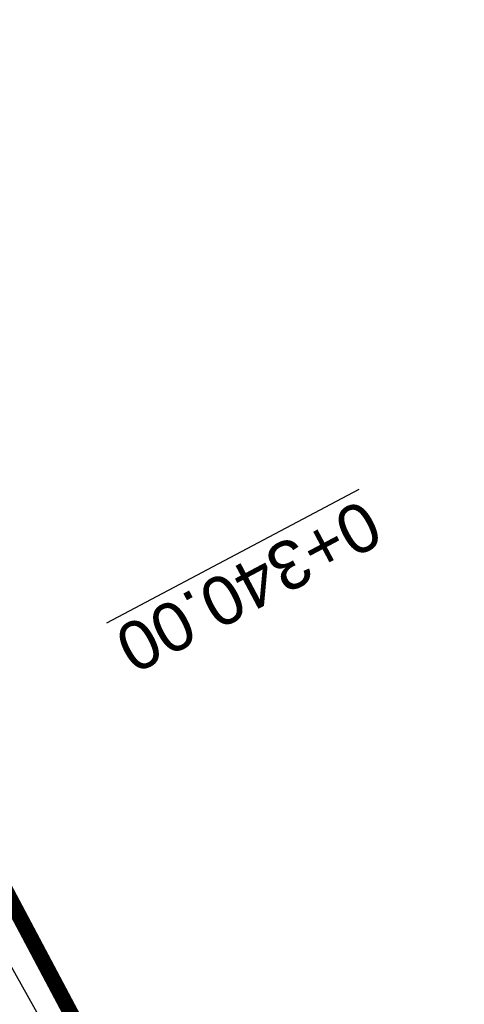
# Model space of a CAD drawing. Header units: metres. Extents: x 7529682 to 7533711, y 5721195 to 5727842.
# Tile 212 of 232: x 7529881 to 7529892, y 5727492 to 5727517. Entities that reach past the tile are written whole.
import ezdxf

# ---------------------------------------------------------------- set-up
doc = ezdxf.new("R2010")
doc.units = ezdxf.units.M
doc.linetypes.add('817-dzialki-09-05-04$0$HIDDEN', pattern=[0.375, 0.25, -0.125])
doc.layers.add('D-LR-etap-III', color=7, linetype='817-dzialki-09-05-04$0$HIDDEN', lineweight=50, true_color=0x00008f)
doc.layers.add('D-przekroje-pop', color=7, linetype='Continuous', lineweight=50, true_color=0x000099)
doc.layers.add('D-skarpa', color=2, linetype='Continuous')
doc.styles.get("Standard").update_dxf_attribs({"font": 'arial.ttf'})

msp = doc.modelspace()

# ---------------------------------------------------------------- linework, layer by layer
at = {"layer": 'D-LR-etap-III', "ltscale": 10, "flags": 128}
msp.add_lwpolyline([(7531750.474471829, 5723895.103125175, 0.4, 0.4, 0), (7531750.505, 5723895.13, 0.4, 0.4, 0), (7531682.71, 5724022.92, 0.4, 0.4, 0), (7531619.177023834, 5724147.203692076, 0.4, 0.4, 0), (7531592.308960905, 5724198.48863389, 0.4, 0.4, 0), (7531553.263875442, 5724272.918564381, 0.4, 0.4, 0), (7531504.019999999, 5724366.79, 0.4, 0.4, 0), (7531482.09, 5724407.62, 0.4, 0.4, 0), (7531412.350402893, 5724541.182759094, 0.4, 0.4, 0), (7531388.463669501, 5724586.929768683, 0.4, 0.4, 0), (7531345.12, 5724669.94, 0.4, 0.4, 0), (7531127.66, 5725081.67, 0.4, 0.4, 0), (7531059.253139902, 5725211.040795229, 0.4, 0.4, 0), (7531008.007244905, 5725307.953830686, 0.4, 0.4, 0), (7530964.181635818, 5725390.835555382, 0.4, 0.4, 0), (7530914.557354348, 5725484.683561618, 0.4, 0.4, 0), (7530865.243241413, 5725577.493975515, 0.4, 0.4, 0), (7530840.085257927, 5725624.058651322, 0.4, 0.4, 0), (7530802.559525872, 5725694.924584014, 0.4, 0.4, 0), (7530755.54, 5725787.51, 0.4, 0.4, 0), (7530708.717810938, 5725876.303221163, 0.4, 0.4, 0), (7530695.12, 5725902.09, 0.4, 0.4, 0), (7530642.91397006, 5726001.07839487, 0.4, 0.4, 0), (7530634.934723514, 5726016.146615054, 0.4, 0.4, 0), (7530610.820000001, 5726061.929999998, 0.4, 0.4, 0), (7530610.820000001, 5726061.929999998, 0.4, 0.4, 0), (7530607.21, 5726063.51, 0.4, 0.4, 0), (7530597.42, 5726080.68, 0.4, 0.4, 0), (7530591.16, 5726088.44, 0.4, 0.4, 0), (7530581.28, 5726107.21, 0.4, 0.4, 0), (7530571.29, 5726130.56, 0.4, 0.4, 0), (7530549.554994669, 5726171.527317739, 0.4, 0.4, 0), (7530531.014309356, 5726206.473807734, 0.4, 0.4, 0), (7530516.461208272, 5726236.016618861, 0.4, 0.4, 0), (7530500.798929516, 5726266.141265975, 0.4, 0.4, 0), (7530491.349999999, 5726283.94, 0.4, 0.4, 0), (7530482.4, 5726303.41, 0.4, 0.4, 0), (7530482.4, 5726303.41, 0.4, 0.4, 0), (7530450.41, 5726357.28, 0.4, 0.4, 0), (7530397.759396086, 5726458.499907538, 0.4, 0.4, 0), (7530334.707815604, 5726583.664702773, 0.4, 0.4, 0), (7530303.939274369, 5726645.167943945, 0.4, 0.4, 0), (7530300.509779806, 5726651.777515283, 0.4, 0.4, 0), (7530289.213532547, 5726671.966724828, 0.4, 0.4, 0), (7530281.54, 5726685.57, 0.4, 0.4, 0), (7530261.37085633, 5726724.163374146, 0.4, 0.4, 0), (7530254.03, 5726738.21, 0.4, 0.4, 0), (7530197.219999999, 5726845.06, 0.4, 0.4, 0), (7530194.71, 5726849.15, 0.4, 0.4, 0), (7530195.92, 5726850.75, 0.4, 0.4, 0), (7530170.546669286, 5726892.961489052, 0.4, 0.4, 0), (7530143.174718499, 5726945.065838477, 0.4, 0.4, 0), (7530105.059999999, 5727018.32, 0.4, 0.4, 0), (7530100.059999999, 5727027.16, 0.4, 0.4, 0), (7530062.318670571, 5727099.625398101, 0.4, 0.4, 0), (7530015.378537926, 5727189.420463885, 0.4, 0.4, 0), (7529983.207960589, 5727250.206596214, 0.4, 0.4, 0), (7529953.284293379, 5727306.74720398, 0.4, 0.4, 0), (7529900.67053443, 5727406.15903814, 0.4, 0.4, 0), (7529890.630239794, 5727425.131178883, 0.4, 0.4, 0), (7529875.155383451, 5727454.426350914, 0.4, 0.4, 0), (7529857.560096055, 5727487.787346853, 0.4, 0.4, 0), (7529835.194401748, 5727530.19312405, 0.4, 0.4, 0), (7529811.740544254, 5727574.662079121, 0.4, 0.4, 0), (7529792.101859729, 5727611.922638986, 0.4, 0.4, 0), (7529768.066117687, 5727657.469613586, 0.4, 0.4, 0), (7529755.210566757, 5727682.131373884, 0.4, 0.4, 0), (7529753.309999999, 5727681.13, 0.4, 0.4, 0), (7529739.21, 5727707.77, 0.4, 0.4, 0), (7529735.394745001, 5727711.251990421, 0.4, 0.4, 0), (7529725.42, 5727730.2, 0.4, 0.4, 0), (7529723.55, 5727729.88, 0.4, 0.4, 0), (7529695.566668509, 5727782.932080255, 0.4, 0.4, 0), (7529717.67971874, 5727794.024357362, 0.4, 0.4, 0), (7529736.274870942, 5727758.647400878, 0.4, 0.4, 0), (7529736.274870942, 5727758.647400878, 0.4, 0.4, 0), (7529744.511003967, 5727750.406106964, 0.4, 0.4, 0), (7529744.511003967, 5727750.406106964, 0.4, 0.4, 0), (7529750.282568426, 5727738.549848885, 0.4, 0.4, 0), (7529777.108510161, 5727687.569424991, 0.4, 0.4, 0), (7529796.51537536, 5727651.329932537, 0.4, 0.4, 0), (7529814.937945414, 5727616.793170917, 0.4, 0.4, 0), (7529839.006722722, 5727572.303976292, 0.4, 0.4, 0), (7529860.617626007, 5727532.509108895, 0.4, 0.4, 0), (7529882.348967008, 5727491.504261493, 0.4, 0.4, 0), (7529904.865139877, 5727449.096370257, 0.4, 0.4, 0), (7529920.747384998, 5727418.884773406, 0.4, 0.4, 0), (7529946.676504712, 5727368.547487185, 0.4, 0.4, 0), (7529972.024701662, 5727320.573310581, 0.4, 0.4, 0), (7529987.740014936, 5727290.153392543, 0.4, 0.4, 0), (7529996.497385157, 5727273.661630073, 0.4, 0.4, 0), (7530017.541471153, 5727234.202689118, 0.4, 0.4, 0), (7530033.053657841, 5727204.864166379, 0.4, 0.4, 0), (7530051.622983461, 5727170.222745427, 0.4, 0.4, 0), (7530069.276612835, 5727137.015751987, 0.4, 0.4, 0), (7530089.385386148, 5727097.533639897, 0.4, 0.4, 0), (7530109.712512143, 5727060.746615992, 0.4, 0.4, 0), (7530136.769722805, 5727011.640131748, 0.4, 0.4, 0), (7530162.446686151, 5726962.743777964, 0.4, 0.4, 0), (7530187.674104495, 5726916.992101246, 0.4, 0.4, 0), (7530207.820739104, 5726879.335323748, 0.4, 0.4, 0), (7530230.625609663, 5726834.518686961, 0.4, 0.4, 0), (7530262.288093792, 5726776.61832811, 0.4, 0.4, 0), (7530277.509672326, 5726760.213143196, 0.4, 0.4, 0), (7530286.036865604, 5726744.106684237, 0.4, 0.4, 0), (7530288.097472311, 5726735.884066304, 0.4, 0.4, 0), (7530290.393870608, 5726725.046963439, 0.4, 0.4, 0), (7530296.17664807, 5726713.582980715, 0.4, 0.4, 0), (7530302.726195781, 5726701.18226779, 0.4, 0.4, 0), (7530325.685047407, 5726657.466383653, 0.4, 0.4, 0), (7530343.243978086, 5726623.648592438, 0.4, 0.4, 0), (7530360.229820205, 5726591.746871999, 0.4, 0.4, 0), (7530383.20855044, 5726548.059469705, 0.4, 0.4, 0), (7530406.017875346, 5726503.605514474, 0.4, 0.4, 0), (7530427.464919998, 5726462.620289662, 0.4, 0.4, 0), (7530447.9278544, 5726424.388014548, 0.4, 0.4, 0), (7530471.126878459, 5726379.920667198, 0.4, 0.4, 0), (7530490.501003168, 5726343.033350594, 0.4, 0.4, 0), (7530509.499458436, 5726306.733076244, 0.4, 0.4, 0), (7530529.890269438, 5726267.244072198, 0.4, 0.4, 0), (7530543.852446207, 5726238.990319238, 0.4, 0.4, 0), (7530554.808897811, 5726218.943990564, 0.4, 0.4, 0), (7530559.027108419, 5726212.223286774, 0.4, 0.4, 0), (7530563.060988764, 5726206.409670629, 0.4, 0.4, 0), (7530566.93354971, 5726200.463543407, 0.4, 0.4, 0), (7530569.771022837, 5726194.901501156, 0.4, 0.4, 0), (7530571.47319415, 5726191.282350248, 0.4, 0.4, 0), (7530572.839142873, 5726188.024533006, 0.4, 0.4, 0), (7530575.295071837, 5726182.034664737, 0.4, 0.4, 0), (7530579.736851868, 5726173.306070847, 0.4, 0.4, 0), (7530583.3, 5726167.41, 0.4, 0.4, 0), (7530593.4, 5726163.33, 0.4, 0.4, 0), (7530598.618375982, 5726155.264489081, 0.4, 0.4, 0), (7530608.258304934, 5726140.497132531, 0.4, 0.4, 0), (7530603.269999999, 5726136.83, 0.4, 0.4, 0), (7530606.53, 5726131.84, 0.4, 0.4, 0), (7530604.239057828, 5726124.21679044, 0.4, 0.4, 0), (7530605.847136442, 5726121.630127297, 0.4, 0.4, 0), (7530608.971611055, 5726116.164124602, 0.4, 0.4, 0), (7530618.114293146, 5726097.791111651, 0.4, 0.4, 0), (7530651.213125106, 5726034.959524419, 0.4, 0.4, 0), (7530670.243741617, 5725998.61095082, 0.4, 0.4, 0), (7530698.075474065, 5725945.952624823, 0.4, 0.4, 0), (7530716.505955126, 5725911.3051464, 0.4, 0.4, 0), (7530735.223454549, 5725875.667401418, 0.4, 0.4, 0), (7530752.504235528, 5725842.154920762, 0.4, 0.4, 0), (7530778.310652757, 5725793.501254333, 0.4, 0.4, 0), (7530797.499961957, 5725756.381811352, 0.4, 0.4, 0), (7530812.518974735, 5725728.28874362, 0.4, 0.4, 0), (7530820.039295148, 5725713.160404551, 0.4, 0.4, 0), (7530822.422446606, 5725710.193574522, 0.4, 0.4, 0), (7530833.154893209, 5725688.800634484, 0.4, 0.4, 0), (7530849.629354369, 5725656.158601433, 0.4, 0.4, 0), (7530867.98290276, 5725621.963939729, 0.4, 0.4, 0), (7530872.629809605, 5725612.88760475, 0.4, 0.4, 0), (7530880.354488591, 5725597.594500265, 0.4, 0.4, 0), (7530883.839446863, 5725593.389159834, 0.4, 0.4, 0), (7530891.782113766, 5725587.763349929, 0.4, 0.4, 0), (7530895.038670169, 5725584.280746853, 0.4, 0.4, 0), (7530897.033644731, 5725580.941110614, 0.4, 0.4, 0), (7530900.951646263, 5725579.945856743, 0.4, 0.4, 0), (7530904.80970798, 5725571.977328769, 0.4, 0.4, 0), (7530903.682362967, 5725568.566434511, 0.4, 0.4, 0), (7530908.900614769, 5725558.844845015, 0.4, 0.4, 0), (7530910.252030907, 5725545.671606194, 0.4, 0.4, 0), (7530912.872986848, 5725538.645543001, 0.4, 0.4, 0), (7530945.278171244, 5725478.464284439, 0.4, 0.4, 0), (7530959.692318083, 5725450.24628822, 0.4, 0.4, 0), (7531002.82670893, 5725368.192370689, 0.4, 0.4, 0), (7531044.703532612, 5725290.314293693, 0.4, 0.4, 0), (7531064.098839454, 5725253.212562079, 0.4, 0.4, 0), (7531083.010253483, 5725216.677517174, 0.4, 0.4, 0), (7531113.013137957, 5725158.465613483, 0.4, 0.4, 0), (7531137.364304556, 5725113.07076138, 0.4, 0.4, 0), (7531150.830830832, 5725086.711759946, 0.4, 0.4, 0), (7531159.745663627, 5725076.640848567, 0.4, 0.4, 0), (7531166.309999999, 5725074.58, 0.4, 0.4, 0), (7531172.29, 5725062.58, 0.4, 0.4, 0), (7531170.589828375, 5725055.605912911, 0.4, 0.4, 0), (7531173.732823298, 5725044.080706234, 0.4, 0.4, 0), (7531215.342008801, 5724964.859648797, 0.4, 0.4, 0), (7531238.054496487, 5724921.684649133, 0.4, 0.4, 0), (7531262.389821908, 5724875.282876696, 0.4, 0.4, 0), (7531295.587160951, 5724811.265731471, 0.4, 0.4, 0), (7531348.487908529, 5724712.362812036, 0.4, 0.4, 0), (7531363.740817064, 5724682.68394264, 0.4, 0.4, 0), (7531366.986905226, 5724675.865317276, 0.4, 0.4, 0), (7531382.541261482, 5724646.110625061, 0.4, 0.4, 0), (7531401.299165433, 5724610.874551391, 0.4, 0.4, 0), (7531428.964837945, 5724558.862274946, 0.4, 0.4, 0), (7531449.111202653, 5724520.397801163, 0.4, 0.4, 0), (7531477.292992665, 5724465.831467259, 0.4, 0.4, 0), (7531500.996290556, 5724421.112506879, 0.4, 0.4, 0), (7531512.121834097, 5724400.549045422, 0.4, 0.4, 0), (7531513.78163794, 5724396.757451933, 0.4, 0.4, 0), (7531526.32, 5724379.39, 0.4, 0.4, 0), (7531566.783642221, 5724302.73628205, 0.4, 0.4, 0), (7531578.579156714, 5724282.774819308, 0.4, 0.4, 0), (7531584.232619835, 5724273.111246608, 0.4, 0.4, 0), (7531590.109283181, 5724263.508189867, 0.4, 0.4, 0), (7531593.027899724, 5724258.771479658, 0.4, 0.4, 0), (7531595.711841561, 5724254.226824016, 0.4, 0.4, 0), (7531601.659976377, 5724243.898197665, 0.4, 0.4, 0), (7531606.097733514, 5724235.986407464, 0.4, 0.4, 0), (7531609.382207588, 5724230.799061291, 0.4, 0.4, 0), (7531611.580260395, 5724227.671180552, 0.4, 0.4, 0), (7531612.707802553, 5724225.86410867, 0.4, 0.4, 0), (7531618.665224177, 5724214.480919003, 0.4, 0.4, 0), (7531619.885522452, 5724212.333950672, 0.4, 0.4, 0), (7531620.931818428, 5724210.787064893, 0.4, 0.4, 0), (7531623.518605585, 5724207.111542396, 0.4, 0.4, 0), (7531626.143926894, 5724203.61306897, 0.4, 0.4, 0), (7531632.022984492, 5724196.485954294, 0.4, 0.4, 0), (7531653.949089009, 5724152.617641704, 0.4, 0.4, 0), (7531656.750690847, 5724143.103797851, 0.4, 0.4, 0), (7531659.61440691, 5724133.254504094, 0.4, 0.4, 0), (7531661.627147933, 5724128.646047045, 0.4, 0.4, 0.01093811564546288), (7531674.314987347, 5724101.43546424, 0.4, 0.4, 0), (7531685.137626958, 5724081.408252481, 0.4, 0.4, 0), (7531692.159945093, 5724066.277333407, 0.4, 0.4, 0), (7531699.662164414, 5724051.388120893, 0.4, 0.4, 0), (7531704.480624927, 5724040.808561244, 0.4, 0.4, 0), (7531704.480624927, 5724040.808561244, 0.4, 0.4, 0), (7531704.401251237, 5724037.368913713, 0.4, 0.4, 0), (7531720.383609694, 5724003.441317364, 0.4, 0.4, 0), (7531728.79890528, 5723986.206298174, 0.4, 0.4, 0), (7531733.237926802, 5723977.192631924, 0.4, 0.4, 0), (7531736.750027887, 5723969.505210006, 0.4, 0.4, 0), (7531737.336143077, 5723968.518916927, 0.4, 0.4, 0), (7531738.285051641, 5723967.699360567, 0.4, 0.4, 0), (7531742.180915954, 5723962.346428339, 0.4, 0.4, 0), (7531744.286141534, 5723958.615526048, 0.4, 0.4, 0), (7531755.393260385, 5723944.192617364, 0.4, 0.4, 0), (7531758.69, 5723936.76, 0.4, 0.4, 0), (7531780.08, 5723929.25, 0.4, 0.4, 0), (7531792.611989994, 5723906.337708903, 0.4, 0.4, 0), (7531792.611989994, 5723906.337708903, 0.4, 0.4, 0), (7531756.962094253, 5723883.055323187, 0.4, 0.4, 0), (7531750.46, 5723895.130000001, 0.4, 0.4, 0), (7531750.46, 5723895.130000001, 0, 0, 0)], format="xyseb", dxfattribs=at)
at = {"layer": 'D-skarpa', "linetype": 'Continuous'}
msp.add_lwpolyline([(7529842.461343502, 5727564.143121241, 0.009714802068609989), (7529852.030542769, 5727546.580531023), (7529854.313842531, 5727542.131331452), (7529856.768638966, 5727537.774255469), (7529859.240044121, 5727533.426101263), (7529859.558792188, 5727532.864322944), (7529861.693650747, 5727529.055100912), (7529864.004781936, 5727524.621142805), (7529866.231753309, 5727520.142539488), (7529868.410336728, 5727515.638267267), (7529870.683350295, 5727511.18408847), (7529873.146987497, 5727506.578882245), (7529875.350171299, 5727502.339809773, 0.007923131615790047), (7529880.287412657, 5727493.638984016), (7529880.656401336, 5727492.998638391), (7529882.731202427, 5727489.279791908), (7529885.096697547, 5727484.874714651), (7529888.097993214, 5727479.227599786), (7529889.586519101, 5727475.936078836), (7529891.669435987, 5727471.895853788, -0.002495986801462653)], format="xyb", dxfattribs=at)

# ---------------------------------------------------------------- texts
at = {"layer": 'D-przekroje-pop', "lineweight": 30}
msp.add_text('%%U0+340.00', height=1.25, rotation=207.9451143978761, dxfattribs=at).set_placement((7529889.771858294, 5727504.896272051))

doc.saveas('drawing.dxf')
